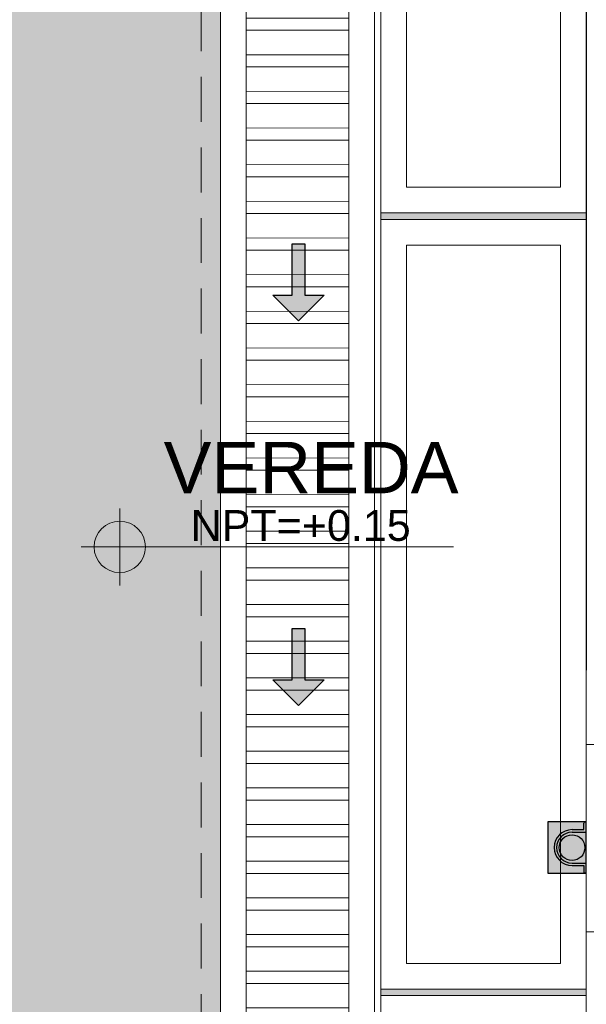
# Model space of a CAD drawing. Header units: millimetres. Extents: x -8931983 to 9630244, y 4 to 18563053.
# Tile 23 of 256: x 349101.55 to 349103.76, y 9281936.91 to 9281940.75. Entities that reach past the tile are written whole.
import ezdxf

# ---------------------------------------------------------------- set-up
doc = ezdxf.new("R2010")
doc.units = ezdxf.units.MM
doc.linetypes.add('DASHED2', pattern=[0.375, 0.25, -0.125])
for name, color, linetype, lineweight in [('.', 7, 'Continuous', 0), ('0_ CUNETAS', 151, 'Continuous', 5), ('0_MUROS 2 BAJOS', 150, 'Continuous', 9), ('0_PROYECCIONES 1', 1, 'DASHED2', 0), ('CUNETAS', 5, 'Continuous', 0), ('G-ANNO-DIMS', 7, 'Continuous', 5), ('HIERVA', 108, 'Continuous', 0), ('TARRAJEO', 32, 'Continuous', 0), ('TEXTO AMBIENTES', 7, 'Continuous', 30), ('vereda', 254, 'Continuous', 5)]:
    doc.layers.add(name, color=color, linetype=linetype, lineweight=lineweight)
doc.layers.add('0_TEXTURA PISOS', color=252, linetype='Continuous', lineweight=0, true_color=0x8c8c8c)
doc.layers.add('tuberia des. fluvial ftt', color=169, linetype='Continuous', lineweight=0, true_color=0x232d53)
doc.styles.add('Arial_1', font='arial.ttf', dxfattribs={"height": 0.15})

# ---------------------------------------------------------------- blocks, each defined once
blk = doc.blocks.new('*U3805')
at = {"layer": '.', "lineweight": 30}
h = blk.add_hatch(color=1, dxfattribs=at)
h.dxf.hatch_style = 1
h.paths.add_polyline_path([(-0.025, -0.05), (-0.1, -0.05), (0, -0.15), (0.1, -0.05), (0.025, -0.05), (0.025, 0.15), (-0.025, 0.15)])
at = {"layer": '0_ CUNETAS', "color": 1, "lineweight": 30}
blk.add_lwpolyline([(-0.1, -0.05), (-0.025, -0.05), (-0.025, 0.15), (0.025, 0.15), (0.025, -0.05), (0.1, -0.05), (0, -0.15)], close=True, dxfattribs=at)
blk = doc.blocks.new('*U3868')
at = {"layer": '0_ CUNETAS', "color": 0, "linetype": 'ByBlock', "lineweight": -2, "transparency": 16777216}
for p in [(0, 16.5), (0, 15)]:
    blk.add_blockref('*U3805', p, dxfattribs=at)
blk = doc.blocks.new('red drenaje')
at = {"layer": '0_ CUNETAS', "lineweight": 0}
h = blk.add_hatch(dxfattribs=at)
h.set_pattern_fill('ANSI32', color=256, scale=0.015, angle=135)
h.set_pattern_definition([(180, (7.20997, 110.9101), (0, -0.142875), []), (180, (7.16235, 110.95773), (0, -0.142875), [])])
h.paths.add_polyline_path([(-48.2, 69.9031), (-48.6, 69.9031), (-48.6, 10.193), (-48.2, 10.193)])
for p, q in [((-48.7, 70.0031), (-48.7, 10.193)), ((-48.1, 70.0031), (-48.1, 10.193)), ((-48.6, 69.7801), (-48.6, 10.193)), ((-48.2, 69.7801), (-48.2, 10.193))]:
    blk.add_line(p, q, dxfattribs=at)
blk.add_lwpolyline([(-48.2, 10.193), (-48.2, 69.9031), (-48.6, 69.9031), (-48.6, 10.193)], close=True, dxfattribs=at)
blk.add_blockref('*U3868', (-48.3957, 5.2249), dxfattribs=at)
blk = doc.blocks.new('junta vereda 0.8')
at = {"layer": '.', "true_color": 0x939598}
h = blk.add_hatch(color=252, dxfattribs=at)
h.dxf.hatch_style = 1
h.paths.add_polyline_path([(0.0127, 0), (-0.0127, 0), (-0.0127, 0.8), (0.0127, 0.8)])
at = {"layer": '0_TEXTURA PISOS'}
h = blk.add_hatch(dxfattribs=at)
h.set_pattern_fill('ANGLE', color=256, angle=180)
h.set_pattern_definition([(180, (5477.7654, 1211.768), (-9e-16, -6.985), [5.08, -1.905]), (270, (5477.7654, 1211.768), (6.985, -1e-15), [5.08, -1.905])])
h.paths.add_polyline_path([(0.0127, 0), (-0.0127, 0), (-0.0127, 0.8), (0.0127, 0.8)])
at = {"layer": 'vereda'}
blk.add_lwpolyline([(0.0127, 0), (-0.0127, 0), (-0.0127, 0.8), (0.0127, 0.8)], close=True, dxfattribs=at)
blk = doc.blocks.new('Cotas de elevación - M_Cota de elevación - Destino rellenado-517392-Nivel 1')
at = {"layer": 'G-ANNO-DIMS'}
for p, q in [((0, -0.0015), (0, 0.0015)), ((-0.0015, 0), (0.013, 0))]:
    blk.add_line(p, q, dxfattribs=at)
blk.add_circle((0, 0), 0.001, dxfattribs=at)
blk = doc.blocks.new('VEREDAAAAA')
at = {"layer": 'vereda', "elevation": 0}
for points in [[(-19.03, -6.9778), (-19.03, -9.9778), (-19.83, -9.9778), (-19.83, -6.9778)], [(-19.13, -7.0778), (-19.13, -9.8778), (-19.73, -9.8778), (-19.73, -7.0778)], [(-19.03, -10.0032), (-19.03, -13.0032), (-19.83, -13.0032), (-19.83, -10.0032)], [(-19.13, -10.1032), (-19.13, -12.9032), (-19.73, -12.9032), (-19.73, -10.1032)], [(-19.03, -13.0286), (-19.03, -16.0286), (-19.83, -16.0286), (-19.83, -13.0286)]]:
    blk.add_lwpolyline(points, close=True, dxfattribs=at)
at = {"layer": 'TEXTO AMBIENTES', "xscale": 99.99999999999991, "yscale": 99.99999999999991, "zscale": 99.99999999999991}
blk.add_blockref('Cotas de elevación - M_Cota de elevación - Destino rellenado-517392-Nivel 1', (-20.8468, -11.2797), dxfattribs=at)
at = {"layer": 'vereda', "rotation": 270}
for p in [(-19.8301, -9.9905, 0), (-19.83, -13.0159, 0)]:
    blk.add_blockref('junta vereda 0.8', p, dxfattribs=at)
at = {"layer": 'TEXTO AMBIENTES', "insert": (-21.2768, -10.8706), "char_height": 0.2, "width": 2.349898, "attachment_point": 1, "style": 'Arial_1'}
blk.add_mtext('\\pxqc;VEREDA', dxfattribs=at)
at = {"layer": 'TEXTO AMBIENTES', "insert": (-20.5711, -11.1363), "char_height": 0.12, "width": 0.902142, "attachment_point": 1, "line_spacing_factor": 0.941778, "style": 'Arial_1'}
blk.add_mtext('NPT=+0.15', dxfattribs=at)
blk = doc.blocks.new('montante')
at = {"linetype": 'Continuous', "true_color": 0xffffff}
blk.add_hatch(color=7, dxfattribs=at).paths.add_polyline_path([(-0.0945, 0.1), (-0.0945, -0.1), (0.0555, -0.1), (0.0555, 0.1)])
at = {"layer": '0_MUROS 2 BAJOS', "lineweight": 30}
blk.add_lwpolyline([(-0.0945, 0.1), (-0.0945, -0.1), (0.0555, -0.1), (0.0555, 0.1)], close=True, dxfattribs=at)
at = {"layer": 'tuberia des. fluvial ftt', "color": 6, "lineweight": 30}
for p, q in [((0.0455, 0.07), (0.0455, 0.095)), ((0, 0.07), (0.0455, 0.07)), ((0, 0.06), (0.0555, 0.06)), ((0, -0.06), (0.0555, -0.06)), ((0, -0.07), (0.0455, -0.07)), ((0.0455, -0.07), (0.0455, -0.095))]:
    blk.add_line(p, q, dxfattribs=at)
at = {"layer": 'tuberia des. fluvial ftt', "color": 4, "lineweight": 30}
blk.add_circle((0, 0), 0.05, dxfattribs=at)
at = {"layer": 'tuberia des. fluvial ftt', "color": 6, "lineweight": 30}
for centre, radius, start, end in [((0.0505, 0.095), 0.005, 0, 180), ((0, 0), 0.07, 90, 270), ((0, 0), 0.06, 90, 270), ((0.0505, -0.095), 0.005, 180, 0)]:
    blk.add_arc(centre, radius, start, end, dxfattribs=at)
blk = doc.blocks.new('ADMIII PLATA GG')
blk.add_line((-17.815, -6.105), (-17.815, -10.545))
at = {"layer": '0_PROYECCIONES 1', "ltscale": 0.7}
for points in [[(1.515, 1.392), (-19.315, 1.392), (-19.315, -23.938), (1.515, -23.938)], [(-17.535, -0.715), (-17.815, -0.715), (-17.815, -21.585), (-17.535, -21.585)]]:
    blk.add_lwpolyline(points, close=True, dxfattribs=at)
at = {"layer": 'TARRAJEO', "elevation": 0}
blk.add_lwpolyline([(-17.535, -11.565), (-17.535, -10.835), (-17.815, -10.835), (-17.815, -11.565)], close=True, dxfattribs=at)
at = {"layer": '0_ CUNETAS', "color": 251, "lineweight": 0, "true_color": 0x636466}
blk.add_blockref('montante', (-17.8705, -11.2368), dxfattribs=at)

msp = doc.modelspace()

# ---------------------------------------------------------------- hatches: boundary and pattern name
at = {"layer": 'HIERVA', "lineweight": 0, "true_color": 0x136734, "transparency": 33554610}
h = msp.add_hatch(dxfattribs=at)
h.set_pattern_fill('GRASS', color=116, scale=0.012, angle=-114.50651)
h.set_pattern_definition([(335.493494, (343686.20738, 9280804.51346), (0.285509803, 0.106710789), [0.05715, -0.373902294]), (290.493494, (343686.20738, 9280804.51346), (0.285509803, 0.10671079), [0.05715, -0.24765]), (20.493494, (343686.20738, 9280804.51346), (-0.10671079, 0.285509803), [0.05715, -0.24765])])
h.paths.add_polyline_path([(349102.33467, 9281948.5738), (349092.72265, 9281948.5738), (349092.73788, 9281918.00139), (349100.81063, 9281918.00139), (349100.81473, 9281925.21947), (349102.33467, 9281925.21947)])
h.paths.add_polyline_path([(349098.66571, 9281930.69947), (349098.66571, 9281925.21947), (349094.38571, 9281925.21947), (349094.38571, 9281930.69947)], flags=16)

# ---------------------------------------------------------------- linework, layer by layer
at = {"layer": 'vereda'}
msp.add_lwpolyline([(349102.33467, 9281948.5738), (349092.72265, 9281948.5738), (349092.73788, 9281918.00139), (349100.81063, 9281918.00139), (349100.81473, 9281925.21945), (349102.33467, 9281925.21947), (349102.33467, 9281948.5738)], dxfattribs=at)

# ---------------------------------------------------------------- block references
at = {"lineweight": 5}
msp.add_blockref('VEREDAAAAA', (349122.78981, 9281949.97444), dxfattribs=at)

# ---------------------------------------------------------------- next in the draw order: block references
msp.add_blockref('ADMIII PLATA GG', (349121.57481, 9281948.75944), dxfattribs=at)

# ---------------------------------------------------------------- next in the draw order: block references
at = {"layer": 'CUNETAS', "color": 84, "lineweight": 30}
msp.add_blockref('red drenaje', (349151.0347, 9281918.00139), dxfattribs=at)

doc.saveas('drawing.dxf')
